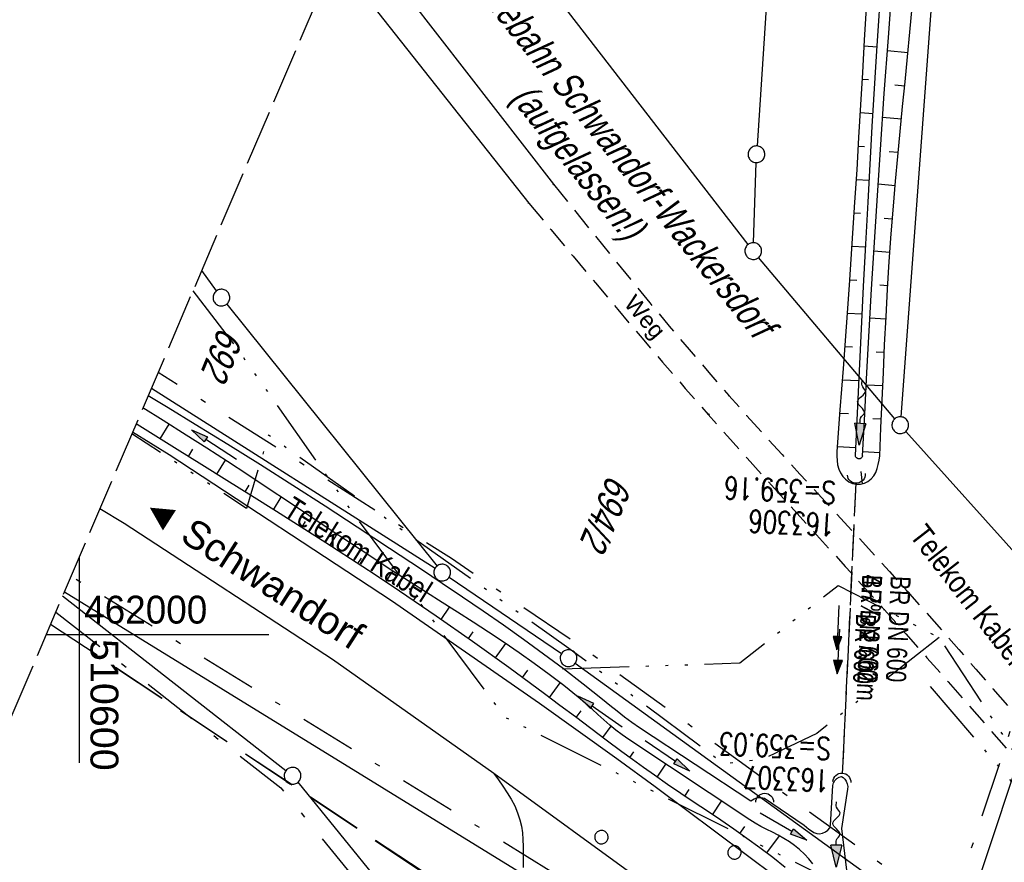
# Model space of a CAD drawing. Extents: x 510409 to 510963, y 461447 to 462240.
# Tile 14 of 25: x 510595 to 510683, y 461980 to 462055. Entities that reach past the tile are written whole.
import ezdxf
from ezdxf.enums import TextEntityAlignment as Align

# ---------------------------------------------------------------- set-up
doc = ezdxf.new("R2010")
doc.units = 0
doc.header["$LTSCALE"] = 10
doc.header["$MEASUREMENT"] = 0
for name, pattern in [('ACAD_ISO14W100', [25.5, 12, -3, 0.5, -3, 0.5, -3, 0.5, -3]), ('AUSGEZOGEN', [0]), ('LT00', [0]), ('LT05', [0.7, 0.5, -0.2]), ('LT08', [0.42, 0.2, -0.1, 0.02, -0.1]), ('LT11', [0.3, 0.2, -0.1]), ('LT12', [0.4, 0.3, -0.1]), ('LT14', [0.6, 0.5, -0.1]), ('STRICHLINIE2', [0.375, 0.25, -0.125])]:
    doc.linetypes.add(name, pattern=pattern)
doc.layers.get('0').update_dxf_attribs({"linetype": 'LT00'})
for name, color, linetype in [('--EK_FBR', 1, 'LT00'), ('--EK_Halt-Pfeil', 4, 'LT00'), ('--EK_Haltung', 7, 'STRICHLINIE2'), ('--EK_Haltung-Text', 140, 'LT00'), ('--EK_Schacht-Text', 5, 'LT00'), ('--EL_Halt-Pfeil', 4, 'LT00'), ('--EL_Haltung', 182, 'STRICHLINIE2'), ('--EL_Haltung-Text', 182, 'LT00'), ('--FLIEßRICHTPFEIL', 180, 'Continuous'), ('DFK_BES-NAME', 255, 'LT00'), ('DFK_FLUR_NR', 250, 'LT00'), ('DFK_GZPKT', 250, 'LT00'), ('DFK_KATASTER', 250, 'LT00'), ('DFK_TOPO-ANL', 252, 'LT00'), ('DFK_VERMPKT', 252, 'LT00'), ('DL', 182, 'LT12'), ('DL_PFEIL', 201, 'LT00'), ('DL_TEXT', 182, 'LT00'), ('FELDWEG_TEXT', 1, 'Continuous'), ('FFH', 61, 'LT05'), ('GEMEINDEGRENZE', 3, 'LT08'), ('KABEL_DEUTSCHLAND', 210, 'ACAD_ISO14W100'), ('NSG', 61, 'LT05'), ('ORTSRICHTUNG', 7, 'Continuous'), ('PFEIL', 140, 'AUSGEZOGEN'), ('TELEKOM', 210, 'ACAD_ISO14W100'), ('TELEKOM_TEXT', 210, 'Continuous'), ('V107_AFBR_BAB', 250, 'LT00'), ('V107_BOESCH', 250, 'LT00'), ('V107_BOSCHUNG', 250, 'LT00'), ('V107_FELDWEG', 250, 'LT11'), ('V107_GRABEN', 250, 'LT00'), ('V107_RASTER', 250, 'LT00'), ('V107_UK_DURCH', 182, 'LT00')]:
    doc.layers.add(name, color=color, linetype=linetype)
doc.layers.add('-BLATT_107-RAND', color=7, linetype='LT14', plot=False)
doc.styles.add('Beschrift', font='ARIAL.TTF')
doc.styles.add('Haltungsbeschriftung', font='ARIAL.TTF', dxfattribs={"width": 0.75})
doc.styles.add('schachtbeschriftung', font='romans.shx', dxfattribs={"width": 0.75, "height": 2})
doc.styles.get("Standard").update_dxf_attribs({"font": 'ARIAL.TTF'})
doc.styles.add('Versorgungsltg', font='ARIAL.TTF', dxfattribs={"width": 0.8, "height": 2})

# ---------------------------------------------------------------- blocks, each defined once
blk = doc.blocks.new('SYMB7010')
at = {"color": 0, "linetype": 'ByBlock'}
for points in [[(-0.031408, 0.499213), (-0.093728, 0.49134), (-0.15457, 0.475719), (-0.212975, 0.452595), (-0.268021, 0.422333), (-0.31884, 0.385411), (-0.36463, 0.342411), (-0.40467, 0.29401), (-0.438329, 0.240973), (-0.465074, 0.184136), (-0.484486, 0.124395), (-0.496256, 0.062692), (-0.5002, 0)], [(-0.5002, 0), (-0.496256, -0.062692), (-0.484486, -0.124395), (-0.465075, -0.184136), (-0.438329, -0.240973), (-0.404671, -0.29401), (-0.36463, -0.342411), (-0.31884, -0.385411), (-0.268021, -0.422333), (-0.212975, -0.452595), (-0.154571, -0.475719), (-0.093728, -0.49134), (-0.031408, -0.499213), (0.031408, -0.499213)], [(0.5002, 0), (0.496256, 0.062692), (0.484485, 0.124395), (0.465074, 0.184136), (0.438329, 0.240973), (0.40467, 0.29401), (0.36463, 0.342411), (0.31884, 0.385411), (0.268021, 0.422333), (0.212975, 0.452595), (0.15457, 0.475719), (0.093728, 0.49134), (0.031408, 0.499213), (-0.031408, 0.499213)], [(0.031408, -0.499213), (0.093728, -0.491341), (0.15457, -0.475719), (0.212975, -0.452595), (0.268021, -0.422333), (0.31884, -0.385411), (0.36463, -0.342411), (0.404671, -0.294011), (0.438329, -0.240974), (0.465075, -0.184136), (0.484486, -0.124395), (0.496256, -0.062692), (0.500201, 0)]]:
    blk.add_lwpolyline(points, dxfattribs=at)
blk = doc.blocks.new('Pfreil3')
at = {"layer": 'PFEIL'}
blk.add_hatch(color=256, dxfattribs=at).paths.add_polyline_path([(-1.549, 0.273), (-1.549, -0.273), (0, 0)])
for p, q in [((-1.549, 0), (-4.831, 0)), ((-1.549, -0.273), (-1.549, 0.273)), ((-1.549, 0.273), (0, 0)), ((0, 0), (-1.549, -0.273))]:
    blk.add_line(p, q, dxfattribs=at)
blk = doc.blocks.new('SYMB0011')
at = {"color": 0, "linetype": 'ByBlock'}
for p, q in [((0.5, 0), (-0.5, 0)), ((0, 0.5), (0, -0.5))]:
    blk.add_line(p, q, dxfattribs=at)
blk = doc.blocks.new('FLIEßRICHTPFEIL')
at = {"layer": '--FLIEßRICHTPFEIL'}
blk.add_hatch(color=256, dxfattribs=at).paths.add_polyline_path([(-1.95, 0.4875), (-1.95, -0.4875), (0, 0)])
for p, q in [((-1.95, 0.4875), (-1.95, -0.4875)), ((-1.95, 0.4875), (0, 0)), ((0, 0), (-1.95, -0.4875))]:
    blk.add_line(p, q, dxfattribs=at)
at = {"layer": '--FLIEßRICHTPFEIL', "start_tangent": (-1, 0), "end_tangent": (-1, 0)}
blk.add_spline([(-1.95, 0), (-2.4375, 0), (-2.925, 0.325), (-3.4125, 0), (-3.9, -0.325), (-4.3875, 0), (-4.875, 0.325), (-5.3625, 0), (-5.85, 0)], degree=3, dxfattribs=at)
blk = doc.blocks.new('SYMB1107')
at = {"color": 0, "linetype": 'ByBlock'}
for points in [[(-0.2, 0), (-0.196157, 0.039018), (-0.184776, 0.076537), (-0.166294, 0.111114), (-0.141421, 0.141421), (-0.111114, 0.166294), (-0.076537, 0.184776), (-0.039018, 0.196157), (0, 0.2)], [(0, 0.2), (0.039018, 0.196157), (0.076537, 0.184776), (0.111114, 0.166294), (0.141421, 0.141421), (0.166294, 0.111114), (0.184776, 0.076537), (0.196157, 0.039018), (0.2, 0)]]:
    blk.add_lwpolyline(points, dxfattribs=at)
blk = doc.blocks.new('SYMB0070')
at = {"color": 0, "linetype": 'ByBlock'}
for p, q in [((-0.5, 0), (0.2, 0)), ((0.5, 0), (0.2, 0.1)), ((0.2, 0.1), (0.2, 0)), ((0.468, 0), (0.21, 0.086)), ((0.21, 0.086), (0.21, -0.086)), ((0.21, -0.086), (0.468, 0)), ((0.22, -0.072), (0.437, 0)), ((0.23, -0.058), (0.405, 0)), ((0.24, -0.045), (0.374, 0)), ((0.342, 0), (0.25, 0.031)), ((0.25, 0.031), (0.25, -0.031)), ((0.25, -0.031), (0.342, 0)), ((0.26, -0.017), (0.31, 0)), ((0.27, -0.003), (0.279, 0))]:
    blk.add_line(p, q, dxfattribs=at)
for points in [[(0.2, 0), (0.2, -0.1), (0.5, 0)], [(0.437, 0), (0.22, 0.072), (0.22, -0.072)], [(0.405, 0), (0.23, 0.058), (0.23, -0.058)], [(0.374, 0), (0.24, 0.045), (0.24, -0.045)], [(0.31, 0), (0.26, 0.017), (0.26, -0.017)], [(0.279, 0), (0.27, 0.003), (0.27, -0.003)]]:
    blk.add_lwpolyline(points, dxfattribs=at)

msp = doc.modelspace()

# ---------------------------------------------------------------- linework, layer by layer
at = {"layer": '--EK_FBR'}
msp.add_line((510652.684, 461976.301), (510637.185, 461987.557), dxfattribs=at)
for points in [[(510730.523, 461924.154), (510715.177, 461936.196), (510698.655, 461949.479), (510684.111, 461961.155), (510667.975, 461974.164), (510651.64, 461986.351), (510648.227, 461988.878), (510641.277, 461993.834), (510627.993, 462003.038), (510608.065, 462016.121), (510604.766, 462018.157)], [(510637.185, 461987.557), (510622.704, 461997.775), (510603.999, 462009.982), (510601.837, 462011.301)], [(510637.185, 461987.557), (510637.597, 461986.988), (510637.998, 461986.416), (510638.38, 461985.838), (510638.733, 461985.253), (510639.047, 461984.656), (510639.313, 461984.045), (510639.52, 461983.418), (510639.652, 461982.834), (510639.738, 461982.236), (510639.788, 461981.628), (510639.811, 461981.011), (510639.817, 461980.389), (510639.817, 461979.763), (510639.82, 461979.137)]]:
    msp.add_lwpolyline(points, dxfattribs=at)
at = {"layer": '--EK_Haltung'}
msp.add_line((510669.656, 462013.635), (510668.438, 461987.545), dxfattribs=at)
at = {"layer": '--EL_Haltung'}
msp.add_line((510669.656, 462013.635), (510668.438, 461987.545), dxfattribs=at)
at = {"layer": '-BLATT_107-RAND'}
msp.add_lwpolyline([(510699.528, 462239.952), (510408.789, 461559.459), (510672.71, 461446.699), (510963.449, 462127.192), (510699.528, 462239.952)], dxfattribs=at)
at = {"layer": 'DFK_KATASTER'}
for p, q in [((510666.201, 462125.381), (510660.79, 462043.828)), ((510681.235, 462122.191), (510673.695, 462019.537)), ((510659.991, 462034.993), (510634.579, 462067.846)), ((510660.475, 462035.149), (510660.715, 462042.33)), ((510673.156, 462019.362), (510660.934, 462033.827)), ((510612.299, 462030.836), (510610.966, 462032.666)), ((510613.21, 462029.645), (510632.081, 462006.154)), ((510606.46, 462022.121), (510631.917, 462005.971)), ((510688.14, 462002.618), (510674.141, 462018.231)), ((510633.171, 462005.149), (510643.259, 461998.32)), ((510618.529, 461987.811), (510598.485, 462003.454)), ((510598.65, 462003.842), (510651.601, 461971.292)), ((510688.404, 462001.348), (510679.077, 461973.311)), ((510644.488, 461997.46), (510678.233, 461973.039)), ((510619.594, 461986.768), (510638.727, 461963.251))]:
    msp.add_line(p, q, dxfattribs=at)
at = {"layer": 'DFK_TOPO-ANL'}
for p, q in [((510624.308, 462063.895), (510642.526, 462040.39)), ((510622.935, 462060.682), (510640.31, 462038.712))]:
    msp.add_line(p, q, dxfattribs=at)
at = {"layer": 'DL'}
msp.add_line((510669.656, 462013.635), (510668.438, 461987.545), dxfattribs=at)
at = {"layer": 'FFH', "flags": 128}
msp.add_lwpolyline([(510597.417, 462000.954), (510641, 461972), (510628.5, 461932), (510630.5, 461895), (510654.5, 461861.5), (510557, 461649.5), (510491.595, 461524.08)], dxfattribs=at)
at = {"layer": 'GEMEINDEGRENZE', "ltscale": 2.5, "flags": 128}
for points in [[(510945.493, 462085.165), (510892.447, 462077.178), (510863.759, 462074.033), (510849.734, 462074.602), (510849.282, 462073.45), (510818.76, 462072.221), (510751.232, 462073.999), (510714.505, 462075.572), (510708.759, 462062.666), (510699.361, 462039.386), (510687.216, 462002.531), (510677.736, 461974.032), (510652.62, 461972.427), (510599.246, 462005.236)], [(510678.063, 461975.014), (510644.741, 461999.128), (510633.373, 462006.824), (510607.057, 462023.518)], [(510597.875, 462002.027), (510618.064, 461986.271), (510637.029, 461962.962), (510636.264, 461962.416), (510627.802, 461959.476), (510618.161, 461957.364), (510605.521, 461953.707), (510593.592, 461947.303), (510582.122, 461941.612), (510571.125, 461939.416)]]:
    msp.add_lwpolyline(points, dxfattribs=at)
at = {"layer": 'KABEL_DEUTSCHLAND', "ltscale": 0.05, "flags": 128}
msp.add_lwpolyline([(510676.315, 461995.374), (510687.464, 461982.306), (510696.183, 461973.165), (510702.757, 461966.596), (510706.863, 461963.69), (510713.795, 461956.335), (510723.586, 461946.552), (510730.446, 461940.126), (510764.07, 461912.803), (510797.719, 461891.46), (510845.706, 461861.348)], dxfattribs=at)
at = {"layer": 'NSG', "flags": 128}
msp.add_lwpolyline([(510597.418, 462000.958), (510640.831, 461972.02), (510628.393, 461932.054), (510630.649, 461895.16), (510654.263, 461861.568), (510556.914, 461649.365), (510491.637, 461524.062)], dxfattribs=at)
at = {"layer": 'TELEKOM', "ltscale": 0.05, "flags": 128}
for points in [[(510610.187, 462030.845), (510614.293, 462025.454), (510624.293, 462011.244), (510638.134, 461992.631), (510858.845, 461882.36)], [(510677.115, 461999.754), (510666.16, 461991.154), (510661.352, 461988.848), (510657.827, 461988.4), (510643.919, 461998.775), (510616.951, 462017.888), (510614.983, 462011.332), (510604.708, 462018.019)], [(510643.324, 461996.949), (510659.232, 461997.468), (510668.07, 462004.429), (510677.115, 461999.754), (510687.632, 461983.674), (510705.739, 461964.957), (510720.516, 461950.191), (510737.288, 461933.545), (510764.157, 461912.278), (510794.753, 461892.34), (510819.494, 461876.656), (510844.371, 461860.815), (510848.633, 461858.459)]]:
    msp.add_lwpolyline(points, dxfattribs=at)
at = {"layer": 'V107_AFBR_BAB'}
msp.add_line((510652.684, 461976.301), (510637.185, 461987.557), dxfattribs=at)
for points in [[(510730.523, 461924.154), (510715.177, 461936.196), (510698.655, 461949.479), (510684.111, 461961.155), (510667.975, 461974.164), (510651.64, 461986.351), (510648.227, 461988.878), (510641.277, 461993.834), (510627.993, 462003.038), (510608.065, 462016.121), (510604.766, 462018.157)], [(510637.185, 461987.557), (510622.704, 461997.775), (510603.999, 462009.982), (510601.837, 462011.301)], [(510637.185, 461987.557), (510637.597, 461986.988), (510637.998, 461986.416), (510638.38, 461985.838), (510638.733, 461985.253), (510639.047, 461984.656), (510639.313, 461984.045), (510639.52, 461983.418), (510639.652, 461982.834), (510639.738, 461982.236), (510639.788, 461981.628), (510639.811, 461981.011), (510639.817, 461980.389), (510639.817, 461979.763), (510639.82, 461979.137)]]:
    msp.add_lwpolyline(points, dxfattribs=at)
at = {"layer": 'V107_BOESCH'}
for points in [[(510670.252, 462016.041), (510670.229, 462015.957), (510670.184, 462015.882), (510670.121, 462015.823), (510670.044, 462015.782), (510669.959, 462015.764), (510669.872, 462015.77), (510669.79, 462015.798), (510669.719, 462015.848), (510669.663, 462015.915), (510669.628, 462015.995), (510669.616, 462016.081), (510669.796, 462019.866), (510669.978, 462023.652), (510670.162, 462027.437), (510670.351, 462031.222), (510670.546, 462035.007), (510670.748, 462038.791), (510671.132, 462045.574), (510671.546, 462052.355), (510671.99, 462059.135)], [(510670.252, 462016.041), (510670.452, 462019.78), (510670.653, 462023.519), (510670.859, 462027.258), (510671.072, 462030.997), (510671.292, 462034.735), (510671.523, 462038.473), (510671.852, 462043.502), (510672.202, 462048.53), (510672.571, 462053.556), (510672.957, 462058.581)], [(510670.592, 462056.21), (510670.416, 462053.308), (510670.244, 462050.406), (510670.074, 462047.503), (510669.903, 462044.6), (510669.729, 462041.698), (510669.548, 462038.796), (510669.304, 462035.066), (510669.049, 462031.337), (510668.783, 462027.608), (510668.511, 462023.88), (510668.233, 462020.152), (510667.954, 462016.425)], [(510671.809, 462016.054), (510671.91, 462018.543), (510672.014, 462021.032), (510672.123, 462023.521), (510672.239, 462026.009), (510672.365, 462028.497), (510672.503, 462030.983), (510672.657, 462033.469), (510672.828, 462035.953), (510673.019, 462038.436), (510673.209, 462040.666), (510673.413, 462042.895), (510673.628, 462045.124), (510673.849, 462047.351), (510674.073, 462049.579), (510674.295, 462051.807), (510674.513, 462054.035), (510674.721, 462056.264)], [(510663.318, 461979.144), (510662.194, 461980.033), (510661.05, 461980.895), (510659.889, 461981.735), (510658.714, 461982.559), (510657.529, 461983.369), (510656.339, 461984.172), (510655.145, 461984.972), (510653.953, 461985.773), (510652.765, 461986.58), (510651.585, 461987.398), (510650.603, 461988.095), (510649.628, 461988.802), (510648.657, 461989.515), (510647.267, 461990.547), (510645.881, 461991.586), (510644.497, 461992.628), (510643.113, 461993.669), (510641.726, 461994.706), (510638.514, 461997.068), (510635.274, 461999.392), (510632.005, 462001.676), (510628.708, 462003.917), (510626.519, 462005.371), (510624.319, 462006.809), (510622.11, 462008.232), (510619.893, 462009.644), (510617.67, 462011.046), (510615.443, 462012.443), (510613.214, 462013.835), (510610.984, 462015.226), (510608.755, 462016.619), (510605.418, 462018.713), (510605.092, 462018.918)], [(510667.954, 462016.425), (510667.955, 462016.022), (510667.972, 462015.623), (510668.02, 462015.234), (510668.114, 462014.86), (510668.27, 462014.503), (510668.474, 462014.203), (510668.73, 462013.936), (510669.029, 462013.719), (510669.36, 462013.564), (510669.712, 462013.489), (510670.07, 462013.501), (510670.42, 462013.593), (510670.744, 462013.751), (510671.025, 462013.965), (510671.262, 462014.239), (510671.441, 462014.554), (510671.574, 462014.901), (510671.672, 462015.272), (510671.746, 462015.659), (510671.809, 462016.054)]]:
    msp.add_lwpolyline(points, dxfattribs=at)
at = {"layer": 'V107_BOSCHUNG'}
for p, q in [((510671.568, 462052.697), (510670.384, 462052.776)), ((510674.333, 462052.187), (510672.482, 462052.366)), ((510670.794, 462049.742), (510670.208, 462049.781)), ((510674.035, 462049.202), (510673.149, 462049.287)), ((510671.2, 462046.709), (510670.032, 462046.786)), ((510673.736, 462046.217), (510672.05, 462046.379)), ((510670.44, 462043.753), (510669.855, 462043.788)), ((510673.445, 462043.231), (510672.645, 462043.308)), ((510670.855, 462040.726), (510669.673, 462040.79)), ((510673.172, 462040.248), (510671.646, 462040.386)), ((510670.087, 462037.763), (510669.484, 462037.792)), ((510672.926, 462037.263), (510672.191, 462037.325)), ((510670.532, 462034.739), (510669.286, 462034.798)), ((510672.711, 462034.28), (510671.271, 462034.383)), ((510669.729, 462031.773), (510669.081, 462031.804)), ((510672.522, 462031.29), (510671.808, 462031.337)), ((510670.227, 462028.746), (510668.87, 462028.811)), ((510672.355, 462028.304), (510670.922, 462028.38)), ((510669.366, 462025.784), (510668.653, 462025.818)), ((510672.205, 462025.313), (510671.48, 462025.346)), ((510669.934, 462022.754), (510668.433, 462022.825)), ((510672.069, 462022.32), (510670.592, 462022.38)), ((510669, 462019.795), (510668.209, 462019.832)), ((510671.943, 462019.323), (510671.186, 462019.353)), ((510607.232, 462017.573), (510608.042, 462018.882)), ((510609.775, 462015.981), (510610.176, 462016.629)), ((510669.648, 462016.76), (510667.985, 462016.839)), ((510671.82, 462016.325), (510670.27, 462016.388)), ((510612.32, 462014.393), (510613.096, 462015.646)), ((510670.089, 462014.648), (510670.218, 462013.531)), ((510614.865, 462012.804), (510615.234, 462013.401)), ((510617.404, 462011.214), (510618.108, 462012.336)), ((510619.938, 462009.615), (510620.273, 462010.142)), ((510622.464, 462008.005), (510623.109, 462009.005)), ((510624.981, 462006.379), (510625.298, 462006.863)), ((510627.484, 462004.733), (510628.13, 462005.706)), ((510629.97, 462003.067), (510630.316, 462003.575)), ((510632.441, 462001.375), (510633.201, 462002.475)), ((510634.893, 461999.661), (510635.316, 462000.258)), ((510637.331, 461997.923), (510638.25, 461999.201)), ((510639.751, 461996.165), (510640.237, 461996.825)), ((510642.158, 461994.384), (510643.132, 461995.689)), ((510644.553, 461992.586), (510645.007, 461993.186)), ((510646.955, 461990.781), (510647.714, 461991.799)), ((510649.371, 461988.99), (510649.751, 461989.514)), ((510651.819, 461987.234), (510652.623, 461988.385)), ((510654.303, 461985.537), (510654.71, 461986.135)), ((510656.794, 461983.866), (510657.617, 461985.074)), ((510659.259, 461982.18), (510659.693, 461982.794)), ((510661.659, 461980.44), (510662.811, 461981.955))]:
    msp.add_line(p, q, dxfattribs=at)
at = {"layer": 'V107_FELDWEG', "flags": 128}
for points in [[(510642.526, 462040.39), (510644.246, 462038.258), (510645.968, 462036.129), (510647.694, 462034.003), (510649.427, 462031.884), (510651.169, 462029.772), (510652.922, 462027.67), (510654.689, 462025.58), (510656.471, 462023.503), (510658.271, 462021.442), (510659.847, 462019.667), (510661.437, 462017.904), (510663.036, 462016.148), (510664.641, 462014.399), (510666.252, 462012.653), (510667.863, 462010.909), (510669.474, 462009.163), (510671.081, 462007.414), (510672.681, 462005.659), (510674.272, 462003.896), (510675.821, 462002.158), (510677.361, 462000.413), (510678.894, 461998.662), (510680.425, 461996.908), (510681.954, 461995.154), (510683.486, 461993.402), (510685.023, 461991.654), (510686.566, 461989.914), (510688.12, 461988.183), (510689.687, 461986.464), (510691.27, 461984.759), (510692.782, 461983.162), (510694.307, 461981.578), (510695.844, 461980.004), (510697.389, 461978.437), (510698.939, 461976.876), (510700.492, 461975.317), (510702.045, 461973.758), (510703.596, 461972.196), (510705.141, 461970.63), (510706.679, 461969.055), (510707.661, 461968.041), (510708.642, 461967.026), (510709.627, 461966.015), (510710.619, 461965.011), (510711.929, 461963.715), (510713.254, 461962.435), (510714.591, 461961.168), (510715.938, 461959.91), (510717.29, 461958.657), (510718.645, 461957.407), (510722.36, 461953.979), (510726.07, 461950.547), (510729.778, 461947.113), (510733.484, 461943.678), (510737.188, 461940.241)], [(510640.31, 462038.712), (510642.299, 462036.323), (510644.291, 462033.936), (510646.287, 462031.553), (510648.289, 462029.175), (510650.3, 462026.805), (510652.32, 462024.444), (510654.354, 462022.094), (510656.402, 462019.756), (510658.142, 462017.795), (510659.891, 462015.842), (510661.648, 462013.895), (510663.41, 462011.953), (510665.175, 462010.013), (510666.94, 462008.074), (510668.703, 462006.133), (510670.462, 462004.189), (510672.215, 462002.239), (510674.128, 462000.095), (510676.031, 461997.943), (510677.929, 461995.785), (510679.823, 461993.624), (510681.714, 461991.461), (510683.606, 461989.298), (510685.5, 461987.136), (510687.398, 461984.978), (510689.302, 461982.824), (510691.143, 461980.759), (510692.992, 461978.702), (510694.854, 461976.656), (510696.729, 461974.622), (510698.619, 461972.603), (510700.526, 461970.601), (510702.453, 461968.618), (510704.4, 461966.657), (510706.371, 461964.718), (510707.829, 461963.314), (510709.298, 461961.921), (510710.777, 461960.538), (510712.263, 461959.162), (510713.754, 461957.791), (510715.248, 461956.423), (510716.742, 461955.056), (510719.845, 461952.213), (510722.944, 461949.366), (510726.04, 461946.516), (510729.133, 461943.663), (510732.224, 461940.809), (510735.951, 461937.366)]]:
    msp.add_lwpolyline(points, dxfattribs=at)
at = {"layer": 'V107_GRABEN'}
for points in [[(510606.171, 462021.443), (510607.962, 462020.367), (510610.383, 462018.895), (510613.315, 462017.086), (510616.235, 462015.258), (510619.143, 462013.411), (510622.041, 462011.547), (510624.93, 462009.668), (510627.81, 462007.776), (510630.683, 462005.872), (510632.531, 462004.638), (510634.374, 462003.397), (510636.209, 462002.145), (510638.035, 462000.879), (510639.848, 461999.596), (510641.646, 461998.292), (510643.427, 461996.964), (510645.188, 461995.609), (510646.927, 461994.223), (510647.577, 461993.693), (510648.23, 461993.165), (510648.89, 461992.648), (510649.562, 461992.148), (510650.252, 461991.674), (510660.248, 461985.119), (510660.52, 461985.294), (510660.828, 461985.395), (510661.151, 461985.413), (510661.468, 461985.348), (510665.015, 461982.916), (510665.232, 461982.753), (510665.449, 461982.578), (510665.67, 461982.41), (510665.9, 461982.269), (510666.145, 461982.175), (510666.408, 461982.149), (510666.672, 461982.199), (510666.929, 461982.314), (510667.152, 461982.482), (510667.311, 461982.691), (510667.381, 461982.93), (510667.592, 461986.487), (510667.649, 461986.713), (510667.776, 461986.933), (510667.952, 461987.119), (510668.153, 461987.243), (510668.356, 461987.278), (510668.531, 461987.211), (510668.681, 461987.063), (510668.801, 461986.858), (510668.884, 461986.622), (510668.925, 461986.379), (510668.919, 461986.154), (510668.38, 461982.64), (510668.814, 461978.876)], [(510665.797, 461979.467), (510665.432, 461979.912), (510665.037, 461980.339), (510664.614, 461980.74), (510664.165, 461981.109), (510663.689, 461981.441), (510663.195, 461981.742), (510662.688, 461982.02), (510662.173, 461982.285), (510661.656, 461982.546), (510661.142, 461982.812), (510660.637, 461983.092), (510660.146, 461983.397), (510649.278, 461990.604), (510648.697, 461991.013), (510648.136, 461991.449), (510647.59, 461991.905), (510647.054, 461992.374), (510646.522, 461992.85), (510645.99, 461993.325), (510644.734, 461994.402), (510643.449, 461995.441), (510642.14, 461996.448), (510640.808, 461997.425), (510639.458, 461998.377), (510638.092, 461999.307), (510636.713, 462000.221), (510635.324, 462001.122), (510633.929, 462002.013), (510632.529, 462002.9), (510631.13, 462003.786), (510629.732, 462004.675), (510627.887, 462005.863), (510626.05, 462007.062), (510624.22, 462008.269), (510622.393, 462009.48), (510620.57, 462010.695), (510618.747, 462011.91), (510616.924, 462013.123), (510615.099, 462014.332), (510613.269, 462015.533), (510611.433, 462016.726), (510609.59, 462017.906), (510607.507, 462019.218), (510605.698, 462020.337)]]:
    msp.add_lwpolyline(points, dxfattribs=at)
at = {"layer": 'V107_RASTER'}
for p, q in [((510600, 461988.501), (510600, 462007.001)), ((510617.004, 462000), (510597.009, 462000))]:
    msp.add_line(p, q, dxfattribs=at)

# ---------------------------------------------------------------- block references
at = {"layer": '--EK_Halt-Pfeil', "xscale": 3.99999999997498, "yscale": 4, "zscale": 4, "rotation": 267.3270599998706}
msp.add_blockref('SYMB0070', (510668.048, 462000.637), dxfattribs=at)
at = {"layer": '--EL_Halt-Pfeil', "xscale": 3.99999999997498, "yscale": 4, "zscale": 4, "rotation": 267.3270599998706}
msp.add_blockref('SYMB0070', (510668.048, 462000.637), dxfattribs=at)
at = {"layer": '--FLIEßRICHTPFEIL'}
for p, rotation in [((510669.96, 462016.994), 267.3146), ((510667.89, 461979.171), 269.6626995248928)]:
    msp.add_blockref('FLIEßRICHTPFEIL', p, dxfattribs=dict(at, rotation=rotation))
at = {"layer": 'DFK_GZPKT', "xscale": 1.500000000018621, "yscale": 1.5, "zscale": 1.5, "rotation": 264.7377099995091}
for p in [(510660.74, 462043.08), (510660.45, 462034.399), (510612.74, 462030.23), (510673.64, 462018.79), (510632.55, 462005.57), (510643.88, 461997.899), (510619.12, 461987.35)]:
    msp.add_blockref('SYMB7010', p, dxfattribs=at)
at = {"layer": 'DFK_VERMPKT', "xscale": 1.200000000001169, "yscale": 1.200000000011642, "zscale": 1.2, "rotation": 264.7377100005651}
for p in [(510646.83, 461981.85), (510658.77, 461980.479)]:
    msp.add_blockref('SYMB7010', p, dxfattribs=at)
at = {"layer": 'DL_PFEIL', "xscale": 3.99999999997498, "yscale": 4, "zscale": 4, "rotation": 267.3270599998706}
msp.add_blockref('SYMB0070', (510668.086, 461998.494), dxfattribs=at)
at = {"layer": 'PFEIL'}
for p, rotation in [((510610.042, 462018.371), 147.0000000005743), ((510654.754, 461987.781), 326.0574809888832), ((510665.267, 461981.586), 329.9988983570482)]:
    msp.add_blockref('Pfreil3', p, dxfattribs=dict(at, rotation=rotation))
at = {"layer": 'PFEIL', "xscale": -1, "rotation": 325.3707602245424}
msp.add_blockref('Pfreil3', (510644.719, 461994.498), dxfattribs=at)
at = {"layer": 'V107_FELDWEG', "xscale": 0.1000000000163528, "yscale": 0.09999999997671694, "zscale": 0.1, "rotation": 246.8655000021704}
for p in [(510642.526, 462040.39), (510640.31, 462038.711), (510658.271, 462021.442), (510656.402, 462019.756), (510656.491, 462019.766), (510674.272, 462003.896), (510672.215, 462002.239)]:
    msp.add_blockref('SYMB0011', p, dxfattribs=at)
at = {"layer": 'V107_UK_DURCH', "yscale": 4, "zscale": 4}
for p, xscale, rotation in [((510669.691, 462014.384), 4.000000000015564, 184.587765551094), ((510668.403, 461986.796), 4.000000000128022, 356.7489786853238)]:
    msp.add_blockref('SYMB1107', p, dxfattribs=dict(at, xscale=xscale, rotation=rotation))
at = {"layer": 'V107_UK_DURCH', "color": 185, "xscale": 4.000000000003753, "yscale": 3.999999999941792, "zscale": 4, "rotation": 0.2810928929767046}
msp.add_blockref('SYMB1107', (510661.473, 461984.981), dxfattribs=at)

# ---------------------------------------------------------------- texts
at = {"layer": '--EK_Haltung-Text', "style": 'Haltungsbeschriftung', "width": 0.75}
for s, p in [('4.7‰ 27.62m', (510670.235, 462005.425)), ('BR DN 600', (510672.792, 462005.306))]:
    msp.add_text(s, height=1.8, rotation=-92.67294, dxfattribs=at).set_placement(p)
at = {"layer": '--EK_Schacht-Text', "style": 'schachtbeschriftung', "width": 0.75}
for s, p in [('S=359.16', (510667.908, 462013.717)), ('163306', (510667.774, 462010.84)), ('S=359.03', (510667.452, 461990.773)), ('163307', (510667.318, 461987.896))]:
    msp.add_text(s, height=2, rotation=-182.67294, dxfattribs=at).set_placement(p)
at = {"layer": '--EL_Haltung-Text', "style": 'Haltungsbeschriftung', "width": 0.75}
msp.add_text('BR DN 600', height=1.8, rotation=-92.67294, dxfattribs=at).set_placement((510670.235, 462005.425))
at = {"layer": 'DFK_BES-NAME', "oblique": 13.754, "width": 0.75}
for s, p in [('Industriebahn Schwandorf-Wackersdorf', (510631.812, 462062.348)), ('(aufgelassen!)', (510638.596, 462048.146))]:
    msp.add_text(s, height=2.5, rotation=308.66942, dxfattribs=at).set_placement(p)
at = {"layer": 'DFK_FLUR_NR', "oblique": 13.754, "width": 0.75}
for s, rotation, p in [('692', 247.5914, (510612.541, 462027.687)), ('694/2', 246.8655, (510647.44, 462014.44))]:
    msp.add_text(s, height=2.5, rotation=rotation, dxfattribs=at).set_placement(p)
at = {"layer": 'DL_TEXT', "style": 'Haltungsbeschriftung', "width": 0.75}
msp.add_text('BR 600', height=1.8, rotation=-92.67294, dxfattribs=at).set_placement((510669.69, 462001.919))
at = {"layer": 'FELDWEG_TEXT', "insert": (510648.424, 462029.353), "char_height": 1.5, "attachment_point": 7, "rotation": 310.73665, "style": 'Beschrift'}
msp.add_mtext('Weg', dxfattribs=at)
at = {"layer": 'ORTSRICHTUNG', "insert": (510614.78, 462004.679), "char_height": 2.5, "attachment_point": 8, "rotation": 327.34678, "style": 'Beschrift'}
msp.add_mtext('◄ Schwandorf', dxfattribs=at)
at = {"layer": 'TELEKOM_TEXT', "style": 'Versorgungsltg', "width": 0.8}
for rotation, p in [(327.656, (510624.471, 462006.806)), (307.75841, (510678.965, 462002.98))]:
    msp.add_text('Telekom Kabel', height=2, rotation=rotation, dxfattribs=at).set_placement(p, align=Align.CENTER)
at = {"layer": 'V107_RASTER'}
for s, rotation, width, p in [(' 462000', 0.00026, 0.948, (510599.504, 462001)), (' 510600', -89.99973, 1.014, (510600.993, 462000.607))]:
    msp.add_text(s, height=2.5, rotation=rotation, dxfattribs=dict(at, width=width)).set_placement(p)

doc.saveas('drawing.dxf')
